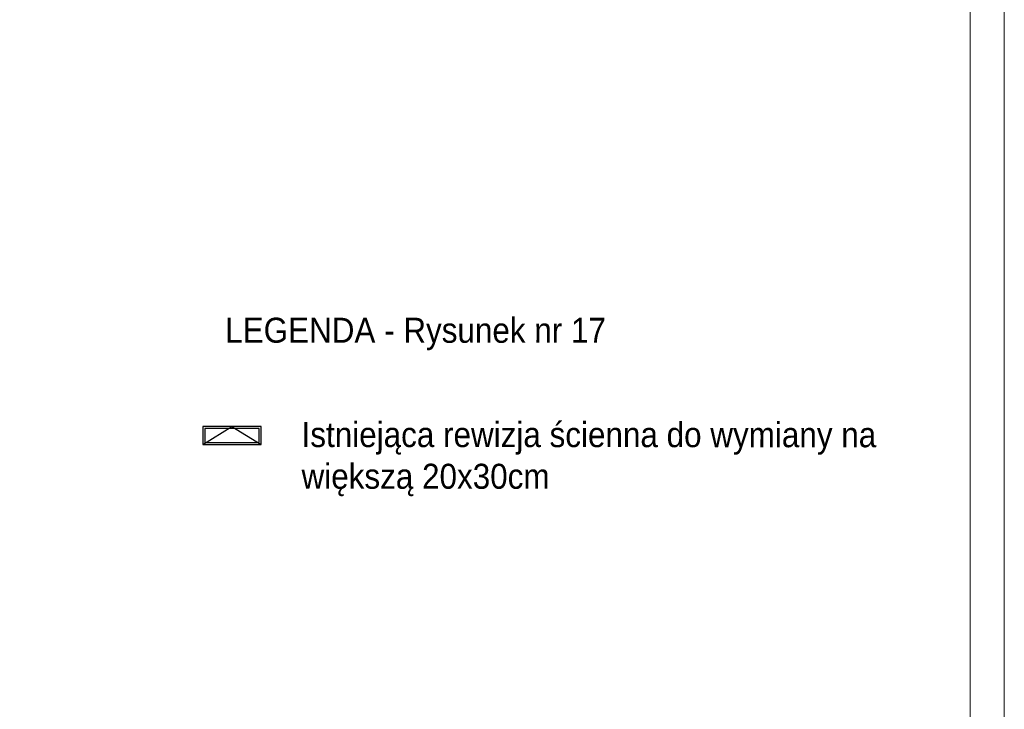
# Model space of a CAD drawing. Header units: centimetres. Extents: x 695802 to 711011, y 25963 to 44188.
# Tile 133 of 157: x 701147 to 701653, y 38554 to 38908. Entities that reach past the tile are written whole.
import ezdxf

# ---------------------------------------------------------------- set-up
doc = ezdxf.new("R2010")
doc.units = ezdxf.units.CM
doc.layers.add('Obrys powierzchni', color=50, linetype='Continuous', lineweight=9, plot=False)
doc.layers.add('Opis', color=102, linetype='Continuous', lineweight=9)
doc.layers.add('Przekrojowa', color=253, linetype='Continuous', lineweight=25)
doc.styles.add('ARIELCE', font='arial.ttf', dxfattribs={"width": 0.9})

msp = doc.modelspace()

# ---------------------------------------------------------------- linework, layer by layer
at = {"layer": 'Obrys powierzchni', "ltscale": 1.6}
for points in [[(699552.62, 39262.32), (701652.62, 39262.32), (701652.62, 37777.32), (699552.62, 37777.32)], [(699570.12, 39244.82), (701635.12, 39244.82), (701635.12, 37794.82), (699570.12, 37794.82)]]:
    msp.add_lwpolyline(points, close=True, dxfattribs=at)
at = {"layer": 'Przekrojowa', "ltscale": 1.6}
for p, q in [((701241.11, 38690.31), (701256.11, 38699.44)), ((701256.11, 38699.44), (701271.11, 38690.31))]:
    msp.add_line(p, q, dxfattribs=at)
for points in [[(701241.11, 38699.44), (701241.11, 38690.31), (701271.11, 38690.31), (701271.11, 38699.44)], [(701242.11, 38698.44), (701242.11, 38691.31), (701270.11, 38691.31), (701270.11, 38698.44)]]:
    msp.add_lwpolyline(points, close=True, dxfattribs=at)

# ---------------------------------------------------------------- texts
at = {"layer": 'Opis', "char_height": 14, "attachment_point": 1, "rotation": 359.981, "style": 'ARIELCE'}
for s, insert, width in [('\\pxsm1,ql;{\\fArial|b0|i0|c238|p34;\\H0.916668x;LEGENDA - Rysunek nr 17}', (701252.64, 38755.35), 724.063), ('\\pxsm1,ql;{\\fArial|b0|i0|c238|p34;\\H0.916668x;Istniejąca rewizja ścienna do wymiany na większą 20x30cm}', (701291.84, 38701.78), 314.4595)]:
    msp.add_mtext(s, dxfattribs=dict(at, insert=insert, width=width))

doc.saveas('drawing.dxf')
